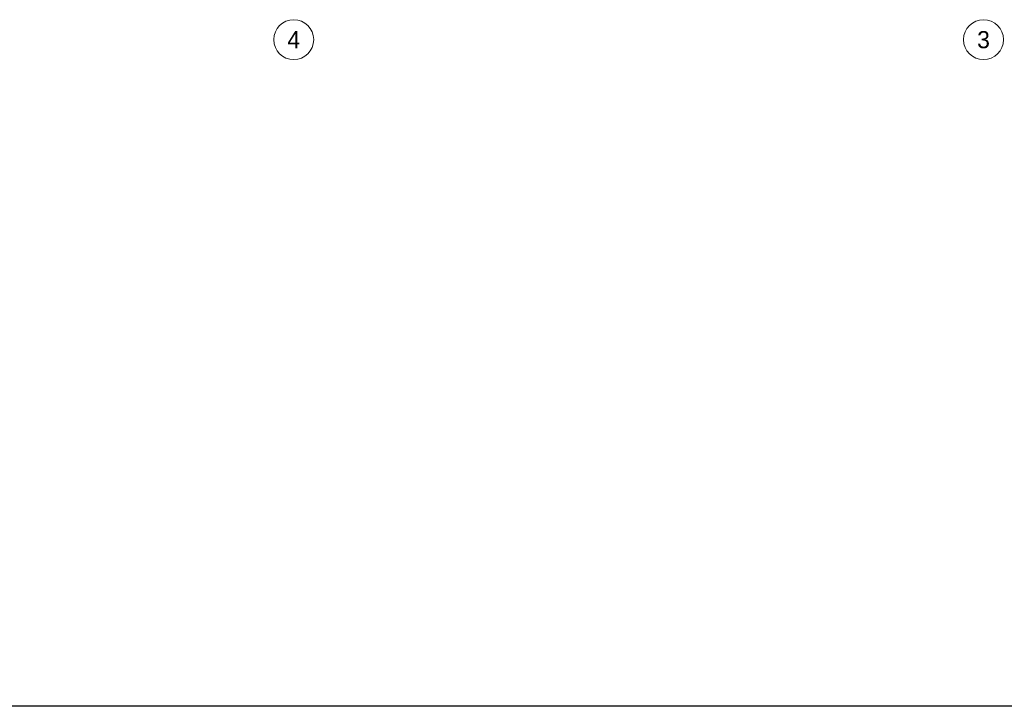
# Model space of a CAD drawing. Header units: metres. Extents: x -12 to 62.3, y -22.2 to 2.8.
# Tile 43 of 214: x 22.4 to 31.1, y -22.2 to -16.2. Entities that reach past the tile are written whole.
import ezdxf
from ezdxf.enums import TextEntityAlignment as Align

# ---------------------------------------------------------------- set-up
doc = ezdxf.new("R2010")
doc.units = ezdxf.units.M
doc.header["$LTSCALE"] = 20
doc.header["$MEASUREMENT"] = 0
doc.layers.add('EG__..___A_____ZEICHNEN', color=8, linetype='Continuous')
doc.layers.add('Neubau_R-Konstruktionsraster gross', color=33, linetype='Continuous')
doc.styles.add('ERSTELLTER_STIL_1', font='txt')

msp = doc.modelspace()

# ---------------------------------------------------------------- linework, layer by layer
at = {"layer": 'EG__..___A_____ZEICHNEN'}
msp.add_lwpolyline([(9.4144, -11.5194), (13.55, -15.655), (14.23, -15.655), (17.8213, -15.655), (17.9713, -15.805), (20.7287, -15.805), (20.8787, -15.655), (23.975, -15.655), (24.115, -15.515), (45.675, -15.515), (46.2521, -15.515), (47.1231, -15.515), (49.9511, -15.515), (54.1607, -11.3054), (62.23, -11.3946), (62.23, -22.195), (-11.9977, -22.195)], dxfattribs=at)
at = {"layer": 'Neubau_R-Konstruktionsraster gross', "linetype": 'Continuous', "lineweight": 9, "flags": 128}
for points in [[(24.83, -16.525, 1), (24.83, -16.175, 1)], [(30.88, -16.525, 1), (30.88, -16.175, 1)]]:
    msp.add_lwpolyline(points, format="xyb", close=True, dxfattribs=at)

# ---------------------------------------------------------------- texts
at = {"layer": 'Neubau_R-Konstruktionsraster gross', "style": 'ERSTELLTER_STIL_1'}
for s, p in [('4', (24.83, -16.275)), ('3', (30.88, -16.275))]:
    msp.add_text(s, height=0.15, dxfattribs=at).set_placement(p, align=Align.TOP_CENTER)

doc.saveas('drawing.dxf')
